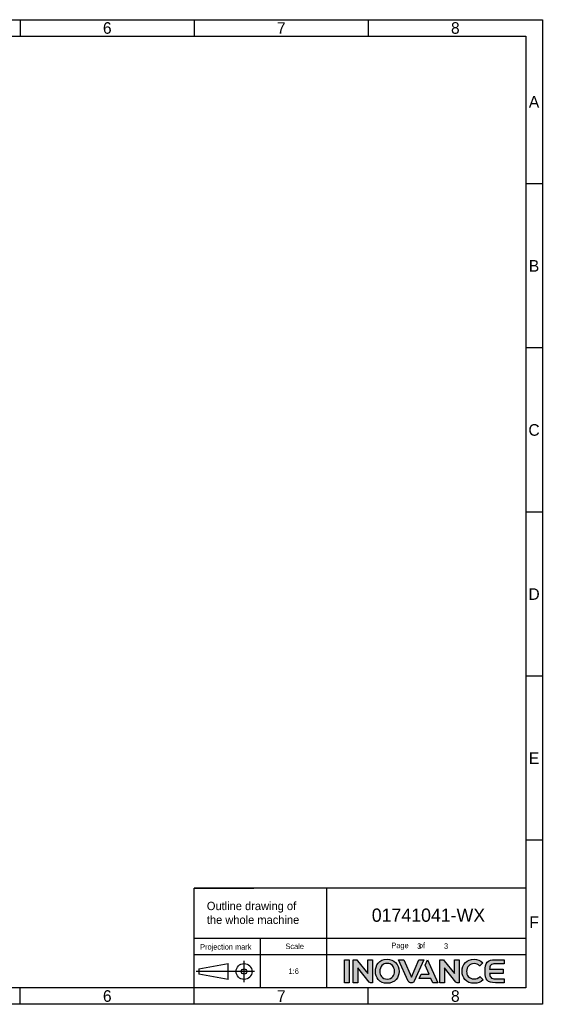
# Model space of a CAD drawing. Header units: millimetres. Extents: x 4086 to 10416, y 123 to 1549.
# Tile 99 of 99: x 9659 to 10416, y 124 to 1549. Entities that reach past the tile are written whole.
import ezdxf
from ezdxf.enums import TextEntityAlignment as Align

# ---------------------------------------------------------------- set-up
doc = ezdxf.new("R2010")
doc.units = ezdxf.units.MM
doc.layers.add('logo-蓝色', color=7, linetype='Continuous', true_color=0x008ccf)
doc.styles.get("Standard").update_dxf_attribs({"font": 'simsun.ttc'})
doc.styles.add('思源黑', font='SourceHanSansCN-Normal.ttf')

# ---------------------------------------------------------------- blocks, each defined once
blk = doc.blocks.new('1')
at = {"layer": 'logo-蓝色'}
h = blk.add_hatch(color=256, dxfattribs=at)
h.dxf.hatch_style = 1
edge = h.paths.add_edge_path()
edge.add_spline(control_points=[(8013.2, 154.8), (8013.2, 154.8), (8019.8, 154.8), (8019.8, 154.8), (8019.8, 154.8), (8019.8, 154.8), (8019.8, 188.2), (8019.8, 188.2), (8019.8, 188.2), (8019.8, 188.2), (8013.2, 188.2), (8013.2, 188.2), (8013.2, 188.2), (8013.2, 188.2), (8013.2, 154.8), (8013.2, 154.8)], knot_values=[0, 0, 0, 0, 0.25, 0.25, 0.25, 0.25, 0.5, 0.5, 0.5, 0.5, 0.75, 0.75, 0.75, 0.75, 1, 1, 1, 1], degree=3, periodic=1)
h = blk.add_hatch(color=256, dxfattribs=at)
h.dxf.hatch_style = 1
edge = h.paths.add_edge_path()
edge.add_spline(control_points=[(8046.9, 188.2), (8046.9, 188.2), (8046.9, 168.1), (8046.9, 168.1), (8046.9, 168.1), (8046.9, 168.1), (8032.2, 186.7), (8032.2, 186.7), (8032.2, 186.7), (8031.5, 187.6), (8030.5, 188.2), (8029.3, 188.2), (8029.3, 188.2), (8029.3, 188.2), (8025.7, 188.2), (8025.7, 188.2), (8025.7, 188.2), (8025.7, 188.2), (8025.7, 154.7), (8025.7, 154.7), (8025.7, 154.7), (8025.7, 154.7), (8032.4, 154.7), (8032.4, 154.7), (8032.4, 154.7), (8032.4, 154.7), (8032.4, 176.6), (8032.4, 176.6), (8032.4, 176.6), (8032.4, 176.6), (8048.9, 155.8), (8048.9, 155.8), (8048.9, 155.8), (8049.4, 155.1), (8050.1, 154.7), (8051, 154.7), (8051, 154.7), (8051, 154.7), (8053.6, 154.7), (8053.6, 154.7), (8053.6, 154.7), (8053.6, 154.7), (8053.6, 188.2), (8053.6, 188.2), (8053.6, 188.2), (8053.6, 188.2), (8046.9, 188.2), (8046.9, 188.2)], knot_values=[0, 0, 0, 0, 0.083333, 0.083333, 0.083333, 0.083333, 0.166667, 0.166667, 0.166667, 0.166667, 0.25, 0.25, 0.25, 0.25, 0.333333, 0.333333, 0.333333, 0.333333, 0.416667, 0.416667, 0.416667, 0.416667, 0.5, 0.5, 0.5, 0.5, 0.583333, 0.583333, 0.583333, 0.583333, 0.666667, 0.666667, 0.666667, 0.666667, 0.75, 0.75, 0.75, 0.75, 0.833333, 0.833333, 0.833333, 0.833333, 0.916667, 0.916667, 0.916667, 0.916667, 1, 1, 1, 1], degree=3, periodic=1)
h = blk.add_hatch(color=256, dxfattribs=at)
h.dxf.hatch_style = 1
edge = h.paths.add_edge_path(flags=16)
edge.add_spline(control_points=[(8067.5, 179.9), (8069.4, 181.8), (8072, 182.8), (8075, 182.8), (8075, 182.8), (8078.1, 182.8), (8080.6, 181.9), (8082.5, 180), (8082.5, 180), (8084.5, 177.9), (8085.7, 174.7), (8085.6, 171.3), (8085.6, 171.3), (8085.5, 165.9), (8082.7, 160.2), (8075, 160.2), (8075, 160.2), (8067.4, 160.2), (8064.5, 165.9), (8064.4, 171.2), (8064.4, 171.2), (8064.3, 174.6), (8065.5, 177.8), (8067.5, 179.9)], knot_values=[0, 0, 0, 0, 0.166667, 0.166667, 0.166667, 0.166667, 0.333333, 0.333333, 0.333333, 0.333333, 0.5, 0.5, 0.5, 0.5, 0.666667, 0.666667, 0.666667, 0.666667, 0.833333, 0.833333, 0.833333, 0.833333, 1, 1, 1, 1], degree=3, periodic=0)
edge = h.paths.add_edge_path()
edge.add_spline(control_points=[(8075, 188.9), (8063.2, 188.9), (8057.9, 179.8), (8057.9, 171.3), (8057.9, 171.3), (8057.9, 166.7), (8059.4, 162.5), (8062.1, 159.4), (8062.1, 159.4), (8065.1, 155.9), (8069.6, 154.1), (8075, 154.1), (8075, 154.1), (8080.4, 154.1), (8084.9, 155.9), (8088, 159.5), (8088, 159.5), (8090.6, 162.5), (8092.1, 166.8), (8092.2, 171.3), (8092.2, 171.3), (8092.2, 176.3), (8090.4, 180.9), (8087.3, 184.1), (8087.3, 184.1), (8084.2, 187.3), (8080, 188.9), (8075, 188.9)], knot_values=[0, 0, 0, 0, 0.142857, 0.142857, 0.142857, 0.142857, 0.285714, 0.285714, 0.285714, 0.285714, 0.428571, 0.428571, 0.428571, 0.428571, 0.571429, 0.571429, 0.571429, 0.571429, 0.714286, 0.714286, 0.714286, 0.714286, 0.857143, 0.857143, 0.857143, 0.857143, 1, 1, 1, 1], degree=3, periodic=0)
h = blk.add_hatch(color=256, dxfattribs=at)
h.dxf.hatch_style = 1
edge = h.paths.add_edge_path()
edge.add_spline(control_points=[(8120.9, 188.2), (8120.9, 188.2), (8110, 162.7), (8110, 162.7), (8110, 162.7), (8110, 162.7), (8099, 188.2), (8099, 188.2), (8099, 188.2), (8099, 188.2), (8091.6, 188.2), (8091.6, 188.2), (8091.6, 188.2), (8091.6, 188.2), (8105.6, 156.9), (8105.6, 156.9), (8105.6, 156.9), (8106.2, 155.7), (8107.5, 154.8), (8108.9, 154.8), (8108.9, 154.8), (8108.9, 154.8), (8108.9, 154.8), (8108.9, 154.8), (8108.9, 154.8), (8108.9, 154.8), (8111, 154.8), (8111, 154.8), (8111, 154.8), (8111, 154.8), (8111, 154.8), (8111, 154.8), (8111, 154.8), (8112.5, 154.8), (8113.7, 155.7), (8114.3, 156.9), (8114.3, 156.9), (8114.3, 156.9), (8128.3, 188.2), (8128.3, 188.2), (8128.3, 188.2), (8128.3, 188.2), (8120.9, 188.2), (8120.9, 188.2)], knot_values=[0, 0, 0, 0, 0.090909, 0.090909, 0.090909, 0.090909, 0.181818, 0.181818, 0.181818, 0.181818, 0.272727, 0.272727, 0.272727, 0.272727, 0.363636, 0.363636, 0.363636, 0.363636, 0.454545, 0.454545, 0.454545, 0.454545, 0.545455, 0.545455, 0.545455, 0.545455, 0.636364, 0.636364, 0.636364, 0.636364, 0.727273, 0.727273, 0.727273, 0.727273, 0.818182, 0.818182, 0.818182, 0.818182, 0.909091, 0.909091, 0.909091, 0.909091, 1, 1, 1, 1], degree=3, periodic=1)
h = blk.add_hatch(color=256, dxfattribs=at)
h.dxf.hatch_style = 1
edge = h.paths.add_edge_path()
edge.add_spline(control_points=[(8133.5, 188.2), (8133.5, 188.2), (8130, 180.4), (8130, 180.4), (8130, 180.4), (8130, 180.4), (8135.7, 167.2), (8135.7, 167.2), (8135.7, 167.2), (8135.7, 167.2), (8124.1, 167.2), (8124.1, 167.2), (8124.1, 167.2), (8124.1, 167.2), (8121.3, 161), (8121.3, 161), (8121.3, 161), (8121.3, 161), (8138.4, 161), (8138.4, 161), (8138.4, 161), (8138.4, 161), (8141.2, 154.8), (8141.2, 154.8), (8141.2, 154.8), (8141.2, 154.8), (8148.4, 154.8), (8148.4, 154.8), (8148.4, 154.8), (8148.4, 154.8), (8133.5, 188.2), (8133.5, 188.2)], knot_values=[0, 0, 0, 0, 0.125, 0.125, 0.125, 0.125, 0.25, 0.25, 0.25, 0.25, 0.375, 0.375, 0.375, 0.375, 0.5, 0.5, 0.5, 0.5, 0.625, 0.625, 0.625, 0.625, 0.75, 0.75, 0.75, 0.75, 0.875, 0.875, 0.875, 0.875, 1, 1, 1, 1], degree=3, periodic=1)
h = blk.add_hatch(color=256, dxfattribs=at)
h.dxf.hatch_style = 1
edge = h.paths.add_edge_path()
edge.add_spline(control_points=[(8172.4, 188.2), (8172.4, 188.2), (8172.4, 168.1), (8172.4, 168.1), (8172.4, 168.1), (8172.4, 168.1), (8157.7, 186.7), (8157.7, 186.7), (8157.7, 186.7), (8157, 187.6), (8156, 188.2), (8154.8, 188.2), (8154.8, 188.2), (8154.8, 188.2), (8151.2, 188.2), (8151.2, 188.2), (8151.2, 188.2), (8151.2, 188.2), (8151.2, 154.7), (8151.2, 154.7), (8151.2, 154.7), (8151.2, 154.7), (8157.9, 154.7), (8157.9, 154.7), (8157.9, 154.7), (8157.9, 154.7), (8157.9, 176.6), (8157.9, 176.6), (8157.9, 176.6), (8157.9, 176.6), (8174.4, 155.8), (8174.4, 155.8), (8174.4, 155.8), (8174.9, 155.1), (8175.6, 154.7), (8176.5, 154.7), (8176.5, 154.7), (8176.5, 154.7), (8179.1, 154.7), (8179.1, 154.7), (8179.1, 154.7), (8179.1, 154.7), (8179.1, 188.2), (8179.1, 188.2), (8179.1, 188.2), (8179.1, 188.2), (8172.4, 188.2), (8172.4, 188.2)], knot_values=[0, 0, 0, 0, 0.083333, 0.083333, 0.083333, 0.083333, 0.166667, 0.166667, 0.166667, 0.166667, 0.25, 0.25, 0.25, 0.25, 0.333333, 0.333333, 0.333333, 0.333333, 0.416667, 0.416667, 0.416667, 0.416667, 0.5, 0.5, 0.5, 0.5, 0.583333, 0.583333, 0.583333, 0.583333, 0.666667, 0.666667, 0.666667, 0.666667, 0.75, 0.75, 0.75, 0.75, 0.833333, 0.833333, 0.833333, 0.833333, 0.916667, 0.916667, 0.916667, 0.916667, 1, 1, 1, 1], degree=3, periodic=1)
h = blk.add_hatch(color=256, dxfattribs=at)
h.dxf.hatch_style = 1
edge = h.paths.add_edge_path()
edge.add_spline(control_points=[(8209.2, 163.6), (8207.2, 161.6), (8204.1, 160.3), (8201.1, 160.3), (8201.1, 160.3), (8193, 160.3), (8190, 166), (8190, 171.3), (8190, 171.3), (8189.9, 174.5), (8191.1, 177.5), (8193.1, 179.5), (8193.1, 179.5), (8195.1, 181.5), (8197.8, 182.5), (8201.1, 182.5), (8201.1, 182.5), (8204.1, 182.5), (8206.9, 181.5), (8208.9, 179.5), (8208.9, 179.5), (8208.9, 179.5), (8209.1, 179.3), (8209.1, 179.3), (8209.1, 179.3), (8209.1, 179.3), (8213.5, 183.6), (8213.5, 183.6), (8213.5, 183.6), (8213.5, 183.6), (8213.4, 183.8), (8213.4, 183.8), (8213.4, 183.8), (8210, 187.1), (8205.7, 188.9), (8201.1, 188.9), (8201.1, 188.9), (8195.9, 188.9), (8191.5, 187.2), (8188.3, 184), (8188.3, 184), (8185.2, 180.8), (8183.4, 176.2), (8183.4, 171.3), (8183.4, 171.3), (8183.4, 166.7), (8184.9, 162.5), (8187.6, 159.4), (8187.6, 159.4), (8190.8, 155.9), (8195.4, 154.1), (8201.1, 154.1), (8201.1, 154.1), (8206.1, 154.1), (8210.5, 155.8), (8213.8, 159), (8213.8, 159), (8213.8, 159), (8213.9, 159.2), (8213.9, 159.2), (8213.9, 159.2), (8213.9, 159.2), (8209.4, 163.8), (8209.4, 163.8), (8209.4, 163.8), (8209.4, 163.8), (8209.2, 163.6), (8209.2, 163.6)], knot_values=[0, 0, 0, 0, 0.058824, 0.058824, 0.058824, 0.058824, 0.117647, 0.117647, 0.117647, 0.117647, 0.176471, 0.176471, 0.176471, 0.176471, 0.235294, 0.235294, 0.235294, 0.235294, 0.294118, 0.294118, 0.294118, 0.294118, 0.352941, 0.352941, 0.352941, 0.352941, 0.411765, 0.411765, 0.411765, 0.411765, 0.470588, 0.470588, 0.470588, 0.470588, 0.529412, 0.529412, 0.529412, 0.529412, 0.588235, 0.588235, 0.588235, 0.588235, 0.647059, 0.647059, 0.647059, 0.647059, 0.705882, 0.705882, 0.705882, 0.705882, 0.764706, 0.764706, 0.764706, 0.764706, 0.823529, 0.823529, 0.823529, 0.823529, 0.882353, 0.882353, 0.882353, 0.882353, 0.941176, 0.941176, 0.941176, 0.941176, 1, 1, 1, 1], degree=3, periodic=0)
h = blk.add_hatch(color=256, dxfattribs=at)
h.dxf.hatch_style = 1
edge = h.paths.add_edge_path()
edge.add_spline(control_points=[(8231.8, 182.4), (8231.8, 182.4), (8244.3, 182.4), (8244.3, 182.4), (8244.3, 182.4), (8244.3, 182.4), (8244.3, 188.2), (8244.3, 188.2), (8244.3, 188.2), (8244.3, 188.2), (8231.7, 188.2), (8231.7, 188.2), (8231.7, 188.2), (8220, 188.2), (8216.8, 183.7), (8216.8, 171.9), (8216.8, 171.9), (8216.8, 171.9), (8216.8, 171.5), (8216.8, 171.5), (8216.8, 171.5), (8216.8, 171.5), (8216.8, 171.5), (8216.8, 171.5), (8216.8, 171.5), (8216.8, 171.5), (8216.8, 171.5), (8216.8, 171.5), (8216.8, 171.5), (8216.8, 171.5), (8216.8, 171.5), (8216.8, 171.5), (8216.8, 171.5), (8216.8, 171.5), (8216.8, 171), (8216.8, 171), (8216.8, 171), (8216.8, 159.2), (8220, 154.8), (8231.7, 154.8), (8231.7, 154.8), (8231.7, 154.8), (8244.3, 154.8), (8244.3, 154.8), (8244.3, 154.8), (8244.3, 154.8), (8244.3, 160.6), (8244.3, 160.6), (8244.3, 160.6), (8244.3, 160.6), (8231.8, 160.6), (8231.8, 160.6), (8231.8, 160.6), (8228.8, 160.6), (8226.4, 161.1), (8225, 162.7), (8225, 162.7), (8223.9, 164), (8223.4, 166), (8223.3, 168.4), (8223.3, 168.4), (8223.3, 168.4), (8243.2, 168.4), (8243.2, 168.4), (8243.2, 168.4), (8243.2, 168.4), (8243.2, 171.5), (8243.2, 171.5), (8243.2, 171.5), (8243.2, 171.5), (8243.2, 174.6), (8243.2, 174.6), (8243.2, 174.6), (8243.2, 174.6), (8223.3, 174.6), (8223.3, 174.6), (8223.3, 174.6), (8223.4, 176.9), (8223.9, 178.9), (8225, 180.2), (8225, 180.2), (8226.4, 181.8), (8228.8, 182.4), (8231.8, 182.4)], knot_values=[0, 0, 0, 0, 0.047619, 0.047619, 0.047619, 0.047619, 0.095238, 0.095238, 0.095238, 0.095238, 0.142857, 0.142857, 0.142857, 0.142857, 0.190476, 0.190476, 0.190476, 0.190476, 0.238095, 0.238095, 0.238095, 0.238095, 0.285714, 0.285714, 0.285714, 0.285714, 0.333333, 0.333333, 0.333333, 0.333333, 0.380952, 0.380952, 0.380952, 0.380952, 0.428571, 0.428571, 0.428571, 0.428571, 0.47619, 0.47619, 0.47619, 0.47619, 0.52381, 0.52381, 0.52381, 0.52381, 0.571429, 0.571429, 0.571429, 0.571429, 0.619048, 0.619048, 0.619048, 0.619048, 0.666667, 0.666667, 0.666667, 0.666667, 0.714286, 0.714286, 0.714286, 0.714286, 0.761905, 0.761905, 0.761905, 0.761905, 0.809524, 0.809524, 0.809524, 0.809524, 0.857143, 0.857143, 0.857143, 0.857143, 0.904762, 0.904762, 0.904762, 0.904762, 0.952381, 0.952381, 0.952381, 0.952381, 1, 1, 1, 1], degree=3, periodic=0)
at = {"color": 2}
for p, q in [((7543.7, 1549.2), (7543.7, 1525.2)), ((7795.7, 1549.2), (7795.7, 1525.2)), ((8047.7, 1549.2), (8047.7, 1525.2)), ((8299.7, 1311.6), (8275.7, 1311.6)), ((8299.7, 1074), (8275.7, 1074)), ((8299.7, 836.4), (8275.7, 836.4)), ((8299.7, 598.8), (8275.7, 598.8)), ((8299.7, 361.2), (8275.7, 361.2)), ((8275.7, 291.6), (7795.7, 291.6)), ((7795.7, 147.6), (7795.7, 291.6)), ((7795.7, 291.6), (7882.1, 291.6)), ((7987.7, 147.6), (7987.7, 291.6)), ((7795.7, 147.6), (7795.7, 219.6)), ((7795.7, 219.6), (7882.1, 219.6)), ((7795.7, 219.6), (8275.7, 219.6)), ((7891.7, 147.6), (7891.7, 219.6)), ((7795.7, 195.6), (7987.7, 195.6)), ((7867.8, 155.8), (7867.8, 186.5)), ((7883.1, 171.1), (7798.6, 171.1)), ((7802.5, 175), (7844.7, 182.6)), ((7802.5, 175), (7802.5, 167.3)), ((7844.7, 159.6), (7844.7, 182.6)), ((7844.7, 159.6), (7802.5, 167.3)), ((7543.7, 123.6), (7543.7, 147.6)), ((7795.7, 123.6), (7795.7, 147.6)), ((8047.7, 123.6), (8047.7, 147.6))]:
    blk.add_line(p, q, dxfattribs=at)
for points in [[(6283.7, 123.6), (6283.7, 1549.2), (8299.7, 1549.2), (8299.7, 123.6)], [(6403.7, 147.6), (6403.7, 1525.2), (8275.7, 1525.2), (8275.7, 147.6)], [(7987.7, 195.6), (8275.7, 195.6), (8275.7, 147.6), (7987.7, 147.6)]]:
    blk.add_lwpolyline(points, close=True, dxfattribs=at)
for radius in [11.5, 3.84]:
    blk.add_circle((7867.8, 171.1), radius, dxfattribs=at)
at = {"layer": 'logo-蓝色'}
for points, knots in [([(8013.2, 154.8), (8013.2, 154.8), (8019.8, 154.8), (8019.8, 154.8), (8019.8, 154.8), (8019.8, 154.8), (8019.8, 188.2), (8019.8, 188.2), (8019.8, 188.2), (8019.8, 188.2), (8013.2, 188.2), (8013.2, 188.2), (8013.2, 188.2), (8013.2, 188.2), (8013.2, 154.8), (8013.2, 154.8)], [0, 0, 0, 0, 0.25, 0.25, 0.25, 0.25, 0.5, 0.5, 0.5, 0.5, 0.75, 0.75, 0.75, 0.75, 1, 1, 1, 1]), ([(8046.9, 188.2), (8046.9, 188.2), (8046.9, 168.1), (8046.9, 168.1), (8046.9, 168.1), (8046.9, 168.1), (8032.2, 186.7), (8032.2, 186.7), (8032.2, 186.7), (8031.5, 187.6), (8030.5, 188.2), (8029.3, 188.2), (8029.3, 188.2), (8029.3, 188.2), (8025.7, 188.2), (8025.7, 188.2), (8025.7, 188.2), (8025.7, 188.2), (8025.7, 154.7), (8025.7, 154.7), (8025.7, 154.7), (8025.7, 154.7), (8032.4, 154.7), (8032.4, 154.7), (8032.4, 154.7), (8032.4, 154.7), (8032.4, 176.6), (8032.4, 176.6), (8032.4, 176.6), (8032.4, 176.6), (8048.9, 155.8), (8048.9, 155.8), (8048.9, 155.8), (8049.4, 155.1), (8050.1, 154.7), (8051, 154.7), (8051, 154.7), (8051, 154.7), (8053.6, 154.7), (8053.6, 154.7), (8053.6, 154.7), (8053.6, 154.7), (8053.6, 188.2), (8053.6, 188.2), (8053.6, 188.2), (8053.6, 188.2), (8046.9, 188.2), (8046.9, 188.2)], [0, 0, 0, 0, 0.083333, 0.083333, 0.083333, 0.083333, 0.166667, 0.166667, 0.166667, 0.166667, 0.25, 0.25, 0.25, 0.25, 0.333333, 0.333333, 0.333333, 0.333333, 0.416667, 0.416667, 0.416667, 0.416667, 0.5, 0.5, 0.5, 0.5, 0.583333, 0.583333, 0.583333, 0.583333, 0.666667, 0.666667, 0.666667, 0.666667, 0.75, 0.75, 0.75, 0.75, 0.833333, 0.833333, 0.833333, 0.833333, 0.916667, 0.916667, 0.916667, 0.916667, 1, 1, 1, 1]), ([(8075, 188.9), (8063.2, 188.9), (8057.9, 179.8), (8057.9, 171.3), (8057.9, 171.3), (8057.9, 166.7), (8059.4, 162.5), (8062.1, 159.4), (8062.1, 159.4), (8065.1, 155.9), (8069.6, 154.1), (8075, 154.1), (8075, 154.1), (8080.4, 154.1), (8084.9, 155.9), (8088, 159.5), (8088, 159.5), (8090.6, 162.5), (8092.1, 166.8), (8092.2, 171.3), (8092.2, 171.3), (8092.2, 176.3), (8090.4, 180.9), (8087.3, 184.1), (8087.3, 184.1), (8084.2, 187.3), (8080, 188.9), (8075, 188.9)], [0, 0, 0, 0, 0.142857, 0.142857, 0.142857, 0.142857, 0.285714, 0.285714, 0.285714, 0.285714, 0.428571, 0.428571, 0.428571, 0.428571, 0.571429, 0.571429, 0.571429, 0.571429, 0.714286, 0.714286, 0.714286, 0.714286, 0.857143, 0.857143, 0.857143, 0.857143, 1, 1, 1, 1]), ([(8120.9, 188.2), (8120.9, 188.2), (8110, 162.7), (8110, 162.7), (8110, 162.7), (8110, 162.7), (8099, 188.2), (8099, 188.2), (8099, 188.2), (8099, 188.2), (8091.6, 188.2), (8091.6, 188.2), (8091.6, 188.2), (8091.6, 188.2), (8105.6, 156.9), (8105.6, 156.9), (8105.6, 156.9), (8106.2, 155.7), (8107.5, 154.8), (8108.9, 154.8), (8108.9, 154.8), (8108.9, 154.8), (8108.9, 154.8), (8108.9, 154.8), (8108.9, 154.8), (8108.9, 154.8), (8111, 154.8), (8111, 154.8), (8111, 154.8), (8111, 154.8), (8111, 154.8), (8111, 154.8), (8111, 154.8), (8112.5, 154.8), (8113.7, 155.7), (8114.3, 156.9), (8114.3, 156.9), (8114.3, 156.9), (8128.3, 188.2), (8128.3, 188.2), (8128.3, 188.2), (8128.3, 188.2), (8120.9, 188.2), (8120.9, 188.2)], [0, 0, 0, 0, 0.090909, 0.090909, 0.090909, 0.090909, 0.181818, 0.181818, 0.181818, 0.181818, 0.272727, 0.272727, 0.272727, 0.272727, 0.363636, 0.363636, 0.363636, 0.363636, 0.454545, 0.454545, 0.454545, 0.454545, 0.545455, 0.545455, 0.545455, 0.545455, 0.636364, 0.636364, 0.636364, 0.636364, 0.727273, 0.727273, 0.727273, 0.727273, 0.818182, 0.818182, 0.818182, 0.818182, 0.909091, 0.909091, 0.909091, 0.909091, 1, 1, 1, 1]), ([(8133.5, 188.2), (8133.5, 188.2), (8130, 180.4), (8130, 180.4), (8130, 180.4), (8130, 180.4), (8135.7, 167.2), (8135.7, 167.2), (8135.7, 167.2), (8135.7, 167.2), (8124.1, 167.2), (8124.1, 167.2), (8124.1, 167.2), (8124.1, 167.2), (8121.3, 161), (8121.3, 161), (8121.3, 161), (8121.3, 161), (8138.4, 161), (8138.4, 161), (8138.4, 161), (8138.4, 161), (8141.2, 154.8), (8141.2, 154.8), (8141.2, 154.8), (8141.2, 154.8), (8148.4, 154.8), (8148.4, 154.8), (8148.4, 154.8), (8148.4, 154.8), (8133.5, 188.2), (8133.5, 188.2)], [0, 0, 0, 0, 0.125, 0.125, 0.125, 0.125, 0.25, 0.25, 0.25, 0.25, 0.375, 0.375, 0.375, 0.375, 0.5, 0.5, 0.5, 0.5, 0.625, 0.625, 0.625, 0.625, 0.75, 0.75, 0.75, 0.75, 0.875, 0.875, 0.875, 0.875, 1, 1, 1, 1]), ([(8172.4, 188.2), (8172.4, 188.2), (8172.4, 168.1), (8172.4, 168.1), (8172.4, 168.1), (8172.4, 168.1), (8157.7, 186.7), (8157.7, 186.7), (8157.7, 186.7), (8157, 187.6), (8156, 188.2), (8154.8, 188.2), (8154.8, 188.2), (8154.8, 188.2), (8151.2, 188.2), (8151.2, 188.2), (8151.2, 188.2), (8151.2, 188.2), (8151.2, 154.7), (8151.2, 154.7), (8151.2, 154.7), (8151.2, 154.7), (8157.9, 154.7), (8157.9, 154.7), (8157.9, 154.7), (8157.9, 154.7), (8157.9, 176.6), (8157.9, 176.6), (8157.9, 176.6), (8157.9, 176.6), (8174.4, 155.8), (8174.4, 155.8), (8174.4, 155.8), (8174.9, 155.1), (8175.6, 154.7), (8176.5, 154.7), (8176.5, 154.7), (8176.5, 154.7), (8179.1, 154.7), (8179.1, 154.7), (8179.1, 154.7), (8179.1, 154.7), (8179.1, 188.2), (8179.1, 188.2), (8179.1, 188.2), (8179.1, 188.2), (8172.4, 188.2), (8172.4, 188.2)], [0, 0, 0, 0, 0.083333, 0.083333, 0.083333, 0.083333, 0.166667, 0.166667, 0.166667, 0.166667, 0.25, 0.25, 0.25, 0.25, 0.333333, 0.333333, 0.333333, 0.333333, 0.416667, 0.416667, 0.416667, 0.416667, 0.5, 0.5, 0.5, 0.5, 0.583333, 0.583333, 0.583333, 0.583333, 0.666667, 0.666667, 0.666667, 0.666667, 0.75, 0.75, 0.75, 0.75, 0.833333, 0.833333, 0.833333, 0.833333, 0.916667, 0.916667, 0.916667, 0.916667, 1, 1, 1, 1]), ([(8209.2, 163.6), (8207.2, 161.6), (8204.1, 160.3), (8201.1, 160.3), (8201.1, 160.3), (8193, 160.3), (8190, 166), (8190, 171.3), (8190, 171.3), (8189.9, 174.5), (8191.1, 177.5), (8193.1, 179.5), (8193.1, 179.5), (8195.1, 181.5), (8197.8, 182.5), (8201.1, 182.5), (8201.1, 182.5), (8204.1, 182.5), (8206.9, 181.5), (8208.9, 179.5), (8208.9, 179.5), (8208.9, 179.5), (8209.1, 179.3), (8209.1, 179.3), (8209.1, 179.3), (8209.1, 179.3), (8213.5, 183.6), (8213.5, 183.6), (8213.5, 183.6), (8213.5, 183.6), (8213.4, 183.8), (8213.4, 183.8), (8213.4, 183.8), (8210, 187.1), (8205.7, 188.9), (8201.1, 188.9), (8201.1, 188.9), (8195.9, 188.9), (8191.5, 187.2), (8188.3, 184), (8188.3, 184), (8185.2, 180.8), (8183.4, 176.2), (8183.4, 171.3), (8183.4, 171.3), (8183.4, 166.7), (8184.9, 162.5), (8187.6, 159.4), (8187.6, 159.4), (8190.8, 155.9), (8195.4, 154.1), (8201.1, 154.1), (8201.1, 154.1), (8206.1, 154.1), (8210.5, 155.8), (8213.8, 159), (8213.8, 159), (8213.8, 159), (8213.9, 159.2), (8213.9, 159.2), (8213.9, 159.2), (8213.9, 159.2), (8209.4, 163.8), (8209.4, 163.8), (8209.4, 163.8), (8209.4, 163.8), (8209.2, 163.6), (8209.2, 163.6)], [0, 0, 0, 0, 0.058824, 0.058824, 0.058824, 0.058824, 0.117647, 0.117647, 0.117647, 0.117647, 0.176471, 0.176471, 0.176471, 0.176471, 0.235294, 0.235294, 0.235294, 0.235294, 0.294118, 0.294118, 0.294118, 0.294118, 0.352941, 0.352941, 0.352941, 0.352941, 0.411765, 0.411765, 0.411765, 0.411765, 0.470588, 0.470588, 0.470588, 0.470588, 0.529412, 0.529412, 0.529412, 0.529412, 0.588235, 0.588235, 0.588235, 0.588235, 0.647059, 0.647059, 0.647059, 0.647059, 0.705882, 0.705882, 0.705882, 0.705882, 0.764706, 0.764706, 0.764706, 0.764706, 0.823529, 0.823529, 0.823529, 0.823529, 0.882353, 0.882353, 0.882353, 0.882353, 0.941176, 0.941176, 0.941176, 0.941176, 1, 1, 1, 1]), ([(8231.8, 182.4), (8231.8, 182.4), (8244.3, 182.4), (8244.3, 182.4), (8244.3, 182.4), (8244.3, 182.4), (8244.3, 188.2), (8244.3, 188.2), (8244.3, 188.2), (8244.3, 188.2), (8231.7, 188.2), (8231.7, 188.2), (8231.7, 188.2), (8220, 188.2), (8216.8, 183.7), (8216.8, 171.9), (8216.8, 171.9), (8216.8, 171.9), (8216.8, 171.5), (8216.8, 171.5), (8216.8, 171.5), (8216.8, 171.5), (8216.8, 171.5), (8216.8, 171.5), (8216.8, 171.5), (8216.8, 171.5), (8216.8, 171.5), (8216.8, 171.5), (8216.8, 171.5), (8216.8, 171.5), (8216.8, 171.5), (8216.8, 171.5), (8216.8, 171.5), (8216.8, 171.5), (8216.8, 171), (8216.8, 171), (8216.8, 171), (8216.8, 159.2), (8220, 154.8), (8231.7, 154.8), (8231.7, 154.8), (8231.7, 154.8), (8244.3, 154.8), (8244.3, 154.8), (8244.3, 154.8), (8244.3, 154.8), (8244.3, 160.6), (8244.3, 160.6), (8244.3, 160.6), (8244.3, 160.6), (8231.8, 160.6), (8231.8, 160.6), (8231.8, 160.6), (8228.8, 160.6), (8226.4, 161.1), (8225, 162.7), (8225, 162.7), (8223.9, 164), (8223.4, 166), (8223.3, 168.4), (8223.3, 168.4), (8223.3, 168.4), (8243.2, 168.4), (8243.2, 168.4), (8243.2, 168.4), (8243.2, 168.4), (8243.2, 171.5), (8243.2, 171.5), (8243.2, 171.5), (8243.2, 171.5), (8243.2, 174.6), (8243.2, 174.6), (8243.2, 174.6), (8243.2, 174.6), (8223.3, 174.6), (8223.3, 174.6), (8223.3, 174.6), (8223.4, 176.9), (8223.9, 178.9), (8225, 180.2), (8225, 180.2), (8226.4, 181.8), (8228.8, 182.4), (8231.8, 182.4)], [0, 0, 0, 0, 0.047619, 0.047619, 0.047619, 0.047619, 0.095238, 0.095238, 0.095238, 0.095238, 0.142857, 0.142857, 0.142857, 0.142857, 0.190476, 0.190476, 0.190476, 0.190476, 0.238095, 0.238095, 0.238095, 0.238095, 0.285714, 0.285714, 0.285714, 0.285714, 0.333333, 0.333333, 0.333333, 0.333333, 0.380952, 0.380952, 0.380952, 0.380952, 0.428571, 0.428571, 0.428571, 0.428571, 0.47619, 0.47619, 0.47619, 0.47619, 0.52381, 0.52381, 0.52381, 0.52381, 0.571429, 0.571429, 0.571429, 0.571429, 0.619048, 0.619048, 0.619048, 0.619048, 0.666667, 0.666667, 0.666667, 0.666667, 0.714286, 0.714286, 0.714286, 0.714286, 0.761905, 0.761905, 0.761905, 0.761905, 0.809524, 0.809524, 0.809524, 0.809524, 0.857143, 0.857143, 0.857143, 0.857143, 0.904762, 0.904762, 0.904762, 0.904762, 0.952381, 0.952381, 0.952381, 0.952381, 1, 1, 1, 1]), ([(8067.5, 179.9), (8069.4, 181.8), (8072, 182.8), (8075, 182.8), (8075, 182.8), (8078.1, 182.8), (8080.6, 181.9), (8082.5, 180), (8082.5, 180), (8084.5, 177.9), (8085.7, 174.7), (8085.6, 171.3), (8085.6, 171.3), (8085.5, 165.9), (8082.7, 160.2), (8075, 160.2), (8075, 160.2), (8067.4, 160.2), (8064.5, 165.9), (8064.4, 171.2), (8064.4, 171.2), (8064.3, 174.6), (8065.5, 177.8), (8067.5, 179.9)], [0, 0, 0, 0, 0.166667, 0.166667, 0.166667, 0.166667, 0.333333, 0.333333, 0.333333, 0.333333, 0.5, 0.5, 0.5, 0.5, 0.666667, 0.666667, 0.666667, 0.666667, 0.833333, 0.833333, 0.833333, 0.833333, 1, 1, 1, 1])]:
    blk.add_open_spline(points, degree=3, knots=knots, dxfattribs=at)
at = {"color": 2, "style": '思源黑'}
for s, height, p in [('6', 16.8, (7669.7, 1537.2)), ('7', 16.8, (7921.7, 1537.2)), ('8', 16.8, (8173.7, 1537.2)), ('A', 16.8, (8287.7, 1430.4)), ('B', 16.8, (8287.7, 1192.8)), ('C', 16.8, (8287.7, 955.2)), ('D', 16.8, (8287.7, 717.6)), ('E', 16.8, (8287.7, 480)), ('F', 16.8, (8287.7, 242.4)), ('Projection mark', 8, (7841.3, 206.8)), ('Scale', 8, (7941.1, 207.6)), ('6', 16.8, (7669.7, 135.6)), ('7', 16.8, (7921.7, 135.6)), ('8', 16.8, (8173.7, 135.6))]:
    blk.add_text(s, height=height, dxfattribs=at).set_placement(p, align=Align.MIDDLE_CENTER)
blk.add_text('Page     of    ', height=8, dxfattribs=at).set_placement((8111.4, 207.9), align=Align.MIDDLE)
at = {"color": 2, "insert": (7813.9, 272), "char_height": 12, "width": 145.175, "attachment_point": 1}
blk.add_mtext('{\\fSource Han Sans CN Regular|b0|i0|c0|p34;Outline drawing of the whole machine}', dxfattribs=at)
at = {"color": 7, "style": '思源黑'}
for tag, height, p in [('编号', 19.2, (8134.8, 252.7)), ('比例', 8, (7939.7, 171.6))]:
    blk.add_attdef(tag, text='', height=height, dxfattribs=at).set_placement(p, align=Align.MIDDLE)
at = {"linetype": 'Continuous', "lineweight": 0, "ltscale": 0.3, "style": '思源黑'}
for tag, p in [('当前页', (8121.4, 207.9)), ('总页数', (8160.3, 207.9))]:
    blk.add_attdef(tag, text='', height=8, dxfattribs=at).set_placement(p, align=Align.MIDDLE)

msp = doc.modelspace()

# ---------------------------------------------------------------- block references
msp.add_blockref('1', (2116, 0)).add_auto_attribs({'编号': '01741041-WX', '比例': '1:6', '总页数': '3', '当前页': '3'})

doc.saveas('drawing.dxf')
